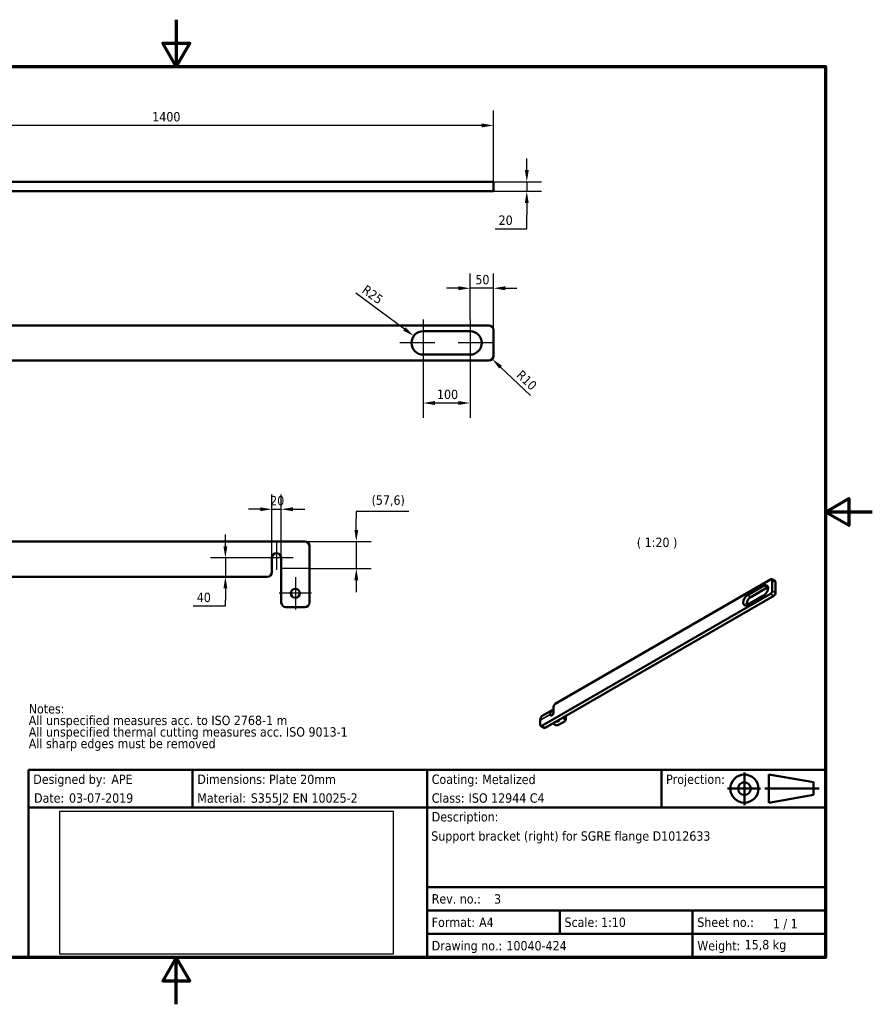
# Model space of a CAD drawing. Header units: millimetres. Extents: x 0 to 2970, y 0 to 2100.
import ezdxf
from ezdxf.enums import TextEntityAlignment as Align

# ---------------------------------------------------------------- set-up
doc = ezdxf.new("R2010")
doc.units = ezdxf.units.MM
doc.header["$LTSCALE"] = 10
doc.header["$XCLIPFRAME"] = 2
doc.linetypes.add('CHAIN', pattern=[0.35429999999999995, 0.2362, -0.0295, 0.0591, -0.0295])
for name, color, linetype, lineweight in [('Bend Centerline (ISO)', 7, 'CHAIN', 25), ('Border (ISO)', 7, 'Continuous', 70), ('Center Mark (ISO)', 7, 'Continuous', 25), ('Dimension (ISO)', 7, 'Continuous', 25), ('Symbol (ISO)', 7, 'Continuous', 25), ('Title (ISO)', 7, 'Continuous', 50), ('Visible (ISO)', 7, 'Continuous', 50), ('Visible Narrow (ISO)', 7, 'Continuous', 35)]:
    doc.layers.add(name, color=color, linetype=linetype, lineweight=lineweight)
doc.styles.add('Label Text (ISO)', font='tahoma.ttf')
doc.styles.add('Note Text (ISO)', font='tahoma.ttf')
doc.dimstyles.new('Default (ISO)', dxfattribs={"dimscale": 10, "dimtxt": 2, "dimasz": 2.5, "dimexe": 3.174999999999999, "dimexo": 0, "dimgap": 0.762, "dimtad": 1, "dimrnd": 1e-08, "dimzin": 0, "dimtxsty": 'Note Text (ISO)', "dimcen": 0.09, "dimdle": 10, "dimclrd": 256, "dimclre": 256, "dimclrt": 256, "dimazin": 0, "dimtfac": 1.752599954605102, "dimtmove": 0, "dimatfit": 3, "dimfxl": 1, "dimtolj": 1, "dimtzin": 0, "dimlwd": -1, "dimlwe": -1, "dimarcsym": 0})
picture_1 = doc.add_image_def('image1.bmp', size_in_pixel=(2119, 907))

# ---------------------------------------------------------------- blocks, each defined once
blk = doc.blocks.new('Borders Default Border')
at = {"layer": 'Border (ISO)', "flags": 128}
for points in [[(148.5000038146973, 210), (148.5000038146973, 200), (145.6132507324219, 205), (151.3867473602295, 205), (148.5000038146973, 200)], [(10, 10), (10, 200), (287.0000076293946, 200), (287.0000076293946, 10), (10, 10)], [(297.0000076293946, 105), (287.0000076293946, 105), (292.0000076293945, 107.8867530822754), (292.0000076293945, 102.1132469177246), (287.0000076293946, 105)], [(148.5000038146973, 0), (148.5000038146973, 10), (145.6132507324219, 5), (151.3867473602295, 5), (148.5000038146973, 10)]]:
    blk.add_lwpolyline(points, dxfattribs=at)
blk = doc.blocks.new('Title Blocks Advantis')
at = {"layer": 'Title (ISO)'}
for p, q in [((270.0713910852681, 149.9999999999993), (100.0713910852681, 149.9999999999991)), ((100.0713910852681, 149.9999999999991), (100.0713910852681, 109.999999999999)), ((135.0713910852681, 141.9999999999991), (135.0713910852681, 149.9999999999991)), ((185.0713910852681, 141.9999999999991), (185.0713910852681, 149.9999999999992)), ((235.0713910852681, 141.9999999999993), (235.0713910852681, 149.9999999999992)), ((270.0713910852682, 109.9999999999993), (270.0713910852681, 149.9999999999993)), ((257.9816193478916, 148.9999999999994), (267.51299677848, 147.3551583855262)), ((257.9816193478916, 148.9999999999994), (257.9816193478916, 142.9999999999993)), ((267.51299677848, 144.6448416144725), (267.51299677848, 147.3551583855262)), ((257.9816193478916, 142.9999999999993), (267.51299677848, 144.6448416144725)), ((100.0713910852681, 141.9999999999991), (270.0713910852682, 141.9999999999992)), ((185.0713910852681, 141.9999999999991), (185.0713910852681, 119.9999999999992)), ((185.0713910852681, 124.9999999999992), (270.0713910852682, 124.9999999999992)), ((185.0713910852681, 119.9999999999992), (270.0713910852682, 119.9999999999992)), ((185.0713910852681, 119.9999999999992), (185.0713910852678, 114.9999999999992)), ((213.4047244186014, 119.9999999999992), (213.4047244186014, 114.9999999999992)), ((241.7380577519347, 119.9999999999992), (241.7380577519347, 114.9999999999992)), ((185.0713910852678, 114.9999999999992), (241.7380577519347, 114.9999999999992)), ((185.0713910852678, 114.9999999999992), (185.071391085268, 109.9999999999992)), ((241.7380577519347, 114.9999999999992), (270.0713910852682, 114.9999999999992)), ((241.7380577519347, 114.9999999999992), (241.7380577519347, 109.9999999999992)), ((100.0713910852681, 109.999999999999), (270.0713910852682, 109.9999999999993))]:
    blk.add_line(p, q, dxfattribs=at)
at = {"layer": 'Title (ISO)', "linetype": 'Continuous'}
for p, q in [((252.7838411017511, 149.4294663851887), (252.7838411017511, 142.4911830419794)), ((249.1966405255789, 145.9999999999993), (256.2388680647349, 145.9999999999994)), ((268.7204546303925, 145.9999999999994), (257.1743591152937, 145.9999999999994))]:
    blk.add_line(p, q, dxfattribs=at)
at = {"layer": 'Title (ISO)'}
for radius in [3, 1.355158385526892]:
    blk.add_circle((252.7838411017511, 145.9999999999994), radius, dxfattribs=at)
at = {"layer": 'Title (ISO)', "style": 'Note Text (ISO)'}
for s, p in [('Designed by:', (101.0713910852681, 147.9999999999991)), ('Dimensions:', (136.0713910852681, 147.9999999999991)), ('Coating: ', (186.0713910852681, 147.9999999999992)), ('Projection:', (236.0713910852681, 147.9999999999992)), ('Date:', (101.2316671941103, 143.9999999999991)), ('Material: ', (136.0713910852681, 143.9999999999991)), ('Class: ', (186.0713910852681, 143.9999999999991)), ('Rev. no.:', (186.0713910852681, 122.4999999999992)), ('Format:', (186.0713910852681, 117.4999999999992)), ('Scale:', (214.4047244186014, 117.4999999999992)), ('Sheet no.:', (242.7380577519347, 117.4999999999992)), ('Drawing no.:', (186.0713910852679, 112.4999999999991)), ('Weight:', (242.7380577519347, 112.4999999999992))]:
    blk.add_text(s, height=2.000000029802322, dxfattribs=at).set_placement(p, align=Align.MIDDLE_LEFT)
blk.add_text('Description:', height=2.000000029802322, dxfattribs=at).set_placement((186.0713910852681, 140.9999999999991), align=Align.TOP_LEFT)
blk.add_text('1 / 1 ', height=2.000000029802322, rotation=359.8522914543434, dxfattribs=at).set_placement((258.8492999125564, 117.2078330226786), align=Align.MIDDLE_LEFT)
for tag, p in [('AUTHOR_001', (117.7208561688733, 146.9999999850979)), ('Dimensions_001', (151.3685703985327, 146.9758226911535)), ('Coating_001', (196.8685703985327, 146.9758226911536)), ('CREATION_DATE_001', (108.6866375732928, 142.999999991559)), ('Material_001', (147.4679659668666, 142.999999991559)), ('Class_001', (193.9464750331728, 142.999999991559)), ('TITLE_001', (185.9679659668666, 134.8965748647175)), ('REVISION_NUMBER_001', (199.3752301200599, 121.4682352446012)), ('Sheet_Size_001', (196.1763237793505, 116.499999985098)), ('Initial_View_Scale_001', (222.195369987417, 116.5006715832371)), ('PART_NUMBER_001', (202.0038147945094, 111.4999999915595))]:
    blk.add_attdef(tag, p, '', height=2.000000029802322, dxfattribs=at)
blk.add_attdef('MASS\\P1;_001', (252.8353120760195, 111.7398717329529), '', height=2.000000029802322, rotation=359.8522914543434, dxfattribs=at)
image = blk.add_image(picture_1, insert=(106.6989986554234, 110.7262153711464), size_in_units=(71.1280611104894, 30.44509269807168))
image.set_boundary_path([(-0.5, -0.5), (2118.5, 906.4999999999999)])
image.dxf.clipping = 0
blk = doc.blocks.new('*D6')
at = {"layer": 'Defpoints', "color": 0, "transparency": 16777216}
for p in [(761.7269514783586, 1874.535836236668), (761.7269514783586, 1754.153783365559), (2161.726951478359, 1754.153783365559)]:
    blk.add_point(p, dxfattribs=at)
at = {"layer": 'Dimension (ISO)', "transparency": 16777216}
for p, q in [((761.7269514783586, 1754.153783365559), (761.7269514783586, 1906.285836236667)), ((2161.726951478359, 1754.153783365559), (2161.726951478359, 1906.285836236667)), ((2136.726951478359, 1874.535836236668), (786.7269514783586, 1874.535836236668))]:
    blk.add_line(p, q, dxfattribs=at)
for points in [[(786.7269514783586, 1878.702502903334), (786.7269514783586, 1870.369169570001), (761.7269514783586, 1874.535836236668)], [(2136.726951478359, 1878.702502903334), (2136.726951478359, 1870.369169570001), (2161.726951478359, 1874.535836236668)]]:
    blk.add_solid(points, dxfattribs=at)
at = {"layer": 'Dimension (ISO)', "transparency": 16777216, "insert": (1433.768590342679, 1902.975177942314), "char_height": 20, "attachment_point": 1, "style": 'Note Text (ISO)'}
blk.add_mtext('\\A1;1400', dxfattribs=at)
blk = doc.blocks.new('*D13')
at = {"layer": 'Defpoints', "color": 0, "transparency": 16777216}
for p in [(2111.726951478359, 1527.212910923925), (2111.726951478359, 1460.580031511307), (2161.726951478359, 1438.080031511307)]:
    blk.add_point(p, dxfattribs=at)
at = {"layer": 'Dimension (ISO)', "transparency": 16777216}
for p, q in [((2111.726951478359, 1460.580031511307), (2111.726951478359, 1558.962910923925)), ((2161.726951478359, 1438.080031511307), (2161.726951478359, 1558.962910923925)), ((2086.726951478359, 1527.212910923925), (2061.726951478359, 1527.212910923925)), ((2161.726951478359, 1527.212910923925), (2111.726951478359, 1527.212910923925)), ((2186.726951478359, 1527.212910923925), (2211.726951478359, 1527.212910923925))]:
    blk.add_line(p, q, dxfattribs=at)
for points in [[(2086.726951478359, 1531.379577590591), (2086.726951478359, 1523.046244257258), (2111.726951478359, 1527.212910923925)], [(2186.726951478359, 1531.379577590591), (2186.726951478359, 1523.046244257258), (2161.726951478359, 1527.212910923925)]]:
    blk.add_solid(points, dxfattribs=at)
at = {"layer": 'Dimension (ISO)', "transparency": 16777216, "insert": (2123.100356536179, 1555.652252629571), "char_height": 20, "attachment_point": 1, "style": 'Note Text (ISO)'}
blk.add_mtext('\\A1;50', dxfattribs=at)
blk = doc.blocks.new('*D14')
at = {"layer": 'Defpoints', "color": 0, "transparency": 16777216}
for p in [(2011.726951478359, 1360.580031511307), (2111.726951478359, 1360.580031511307), (2011.726951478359, 1282.452330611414)]:
    blk.add_point(p, dxfattribs=at)
at = {"layer": 'Dimension (ISO)', "transparency": 16777216}
for p, q in [((2011.726951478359, 1360.580031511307), (2011.726951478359, 1250.702330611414)), ((2111.726951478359, 1360.580031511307), (2111.726951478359, 1250.702330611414)), ((2086.726951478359, 1282.452330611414), (2036.726951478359, 1282.452330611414))]:
    blk.add_line(p, q, dxfattribs=at)
for points in [[(2036.726951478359, 1286.618997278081), (2036.726951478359, 1278.285663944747), (2011.726951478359, 1282.452330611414)], [(2086.726951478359, 1286.618997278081), (2086.726951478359, 1278.285663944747), (2111.726951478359, 1282.452330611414)]]:
    blk.add_solid(points, dxfattribs=at)
at = {"layer": 'Dimension (ISO)', "transparency": 16777216, "insert": (2041.276985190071, 1310.89167231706), "char_height": 20, "attachment_point": 1, "style": 'Note Text (ISO)'}
blk.add_mtext('\\A1;100', dxfattribs=at)
blk = doc.blocks.new('*D15')
at = {"layer": 'Defpoints', "color": 0, "transparency": 16777216}
for p in [(1991.676436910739, 1425.512441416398), (2011.72695147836, 1410.580031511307)]:
    blk.add_point(p, dxfattribs=at)
at = {"layer": 'Dimension (ISO)', "transparency": 16777216}
blk.add_line((1868.22245054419, 1517.453499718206), (1971.625922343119, 1440.444851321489), dxfattribs=at)
blk.add_solid([(1974.114657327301, 1443.786603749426), (1969.137187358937, 1437.103098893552), (1991.676436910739, 1425.512441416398)], dxfattribs=at)
at = {"layer": 'Dimension (ISO)', "transparency": 16777216, "insert": (1891.328586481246, 1535.721811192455), "char_height": 20, "attachment_point": 1, "rotation": 323.32348930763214, "style": 'Note Text (ISO)'}
blk.add_mtext('\\A1;R25', dxfattribs=at)
blk = doc.blocks.new('*D16')
at = {"layer": 'Defpoints', "color": 0, "transparency": 16777216}
for p in [(2151.726951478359, 1754.153783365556), (2151.726951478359, 1734.153783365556), (2232.827919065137, 1734.153783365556)]:
    blk.add_point(p, dxfattribs=at)
at = {"layer": 'Dimension (ISO)', "transparency": 16777216}
for p, q in [((2232.827919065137, 1779.153783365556), (2232.827919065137, 1804.153783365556)), ((2151.726951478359, 1754.153783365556), (2264.577919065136, 1754.153783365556)), ((2232.827919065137, 1754.153783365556), (2232.827919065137, 1734.153783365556)), ((2151.726951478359, 1734.153783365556), (2264.577919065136, 1734.153783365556)), ((2232.827919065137, 1709.153783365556), (2232.827919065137, 1684.153783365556)), ((2232.827919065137, 1653.876959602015), (2232.827919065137, 1684.153783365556)), ((2165.1332516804, 1653.876959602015), (2232.827919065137, 1653.876959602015))]:
    blk.add_line(p, q, dxfattribs=at)
for points in [[(2228.66125239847, 1779.153783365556), (2236.994585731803, 1779.153783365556), (2232.827919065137, 1754.153783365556)], [(2228.66125239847, 1709.153783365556), (2236.994585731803, 1709.153783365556), (2232.827919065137, 1734.153783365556)]]:
    blk.add_solid(points, dxfattribs=at)
at = {"layer": 'Dimension (ISO)', "transparency": 16777216, "insert": (2172.7532516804, 1682.329733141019), "char_height": 20, "attachment_point": 1, "style": 'Note Text (ISO)'}
blk.add_mtext('\\A1;20', dxfattribs=at)
blk = doc.blocks.new('*D19')
at = {"layer": 'Defpoints', "color": 0, "transparency": 16777216}
for p in [(1759.108028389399, 986.9610821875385), (1769.108028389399, 929.341615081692), (1869.108028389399, 929.3416150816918)]:
    blk.add_point(p, dxfattribs=at)
at = {"layer": 'Dimension (ISO)', "transparency": 16777216}
for p, q in [((1980.885972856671, 1051.347168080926), (1869.108028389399, 1051.347168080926)), ((1869.108028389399, 1051.347168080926), (1869.108028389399, 1036.961082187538)), ((1869.108028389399, 1011.961082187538), (1869.108028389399, 1036.961082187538)), ((1759.108028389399, 986.9610821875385), (1900.858028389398, 986.9610821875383)), ((1869.108028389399, 986.9610821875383), (1869.108028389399, 929.3416150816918)), ((1769.108028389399, 929.341615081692), (1900.858028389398, 929.3416150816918)), ((1869.108028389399, 904.3416150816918), (1869.108028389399, 879.3416150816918))]:
    blk.add_line(p, q, dxfattribs=at)
for points in [[(1864.941361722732, 1011.961082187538), (1873.274695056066, 1011.961082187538), (1869.108028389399, 986.9610821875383)], [(1864.941361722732, 904.3416150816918), (1873.274695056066, 904.3416150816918), (1869.108028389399, 929.3416150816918)]]:
    blk.add_solid(points, dxfattribs=at)
at = {"layer": 'Dimension (ISO)', "transparency": 16777216, "insert": (1901.728028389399, 1085.401016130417), "char_height": 20, "attachment_point": 1, "style": 'Note Text (ISO)'}
blk.add_mtext('\\A1;(57,6)', dxfattribs=at)
blk = doc.blocks.new('*D20')
at = {"layer": 'Defpoints', "color": 0, "transparency": 16777216}
for p in [(1709.108028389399, 1055.859889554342), (1689.108028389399, 951.9610821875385), (1709.108028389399, 951.9610821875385)]:
    blk.add_point(p, dxfattribs=at)
at = {"layer": 'Dimension (ISO)', "transparency": 16777216}
for p, q in [((1689.108028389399, 951.9610821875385), (1689.108028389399, 1087.609889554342)), ((1709.108028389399, 951.9610821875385), (1709.108028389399, 1087.609889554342)), ((1664.108028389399, 1055.859889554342), (1639.108028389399, 1055.859889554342)), ((1689.108028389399, 1055.859889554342), (1709.108028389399, 1055.859889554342)), ((1734.108028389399, 1055.859889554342), (1759.108028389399, 1055.859889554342))]:
    blk.add_line(p, q, dxfattribs=at)
for points in [[(1664.108028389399, 1060.026556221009), (1664.108028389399, 1051.693222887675), (1689.108028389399, 1055.859889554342)], [(1734.108028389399, 1060.026556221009), (1734.108028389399, 1051.693222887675), (1709.108028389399, 1055.859889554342)]]:
    blk.add_solid(points, dxfattribs=at)
at = {"layer": 'Dimension (ISO)', "transparency": 16777216, "insert": (1685.380694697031, 1084.312663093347), "char_height": 20, "attachment_point": 1, "style": 'Note Text (ISO)'}
blk.add_mtext('\\A1;20', dxfattribs=at)
blk = doc.blocks.new('*D21')
at = {"layer": 'Defpoints', "color": 0, "transparency": 16777216}
for p in [(1699.108028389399, 951.9610821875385), (1589.799493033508, 911.9610821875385), (1609.980500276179, 911.9610821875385)]:
    blk.add_point(p, dxfattribs=at)
at = {"layer": 'Dimension (ISO)', "transparency": 16777216}
for p, q in [((1589.799493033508, 976.9610821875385), (1589.799493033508, 1001.961082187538)), ((1699.108028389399, 951.9610821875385), (1558.049493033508, 951.9610821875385)), ((1589.799493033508, 951.9610821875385), (1589.799493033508, 911.9610821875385)), ((1589.799493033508, 886.9610821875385), (1589.799493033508, 861.9610821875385)), ((1589.799493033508, 849.5193890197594), (1589.799493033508, 861.9610821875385)), ((1521.178029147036, 849.5193890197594), (1589.799493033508, 849.5193890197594))]:
    blk.add_line(p, q, dxfattribs=at)
for points in [[(1585.632826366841, 976.9610821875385), (1593.966159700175, 976.9610821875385), (1589.799493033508, 951.9610821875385)], [(1585.632826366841, 886.9610821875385), (1593.966159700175, 886.9610821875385), (1589.799493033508, 911.9610821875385)]]:
    blk.add_solid(points, dxfattribs=at)
at = {"layer": 'Dimension (ISO)', "transparency": 16777216, "insert": (1528.798029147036, 877.9587307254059), "char_height": 20, "attachment_point": 1, "style": 'Note Text (ISO)'}
blk.add_mtext('\\A1;40', dxfattribs=at)
blk = doc.blocks.new('*D22')
at = {"layer": 'Defpoints', "color": 0, "transparency": 16777216}
for p in [(2151.726951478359, 1383.080031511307), (2158.964440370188, 1376.179397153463)]:
    blk.add_point(p, dxfattribs=at)
at = {"layer": 'Dimension (ISO)', "transparency": 16777216}
blk.add_line((2240.64666472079, 1298.29890956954), (2177.05816259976, 1358.927811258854), dxfattribs=at)
blk.add_solid([(2179.933426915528, 1361.943431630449), (2174.182898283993, 1355.912190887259), (2158.964440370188, 1376.179397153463)], dxfattribs=at)
at = {"layer": 'Dimension (ISO)', "transparency": 16777216, "insert": (2222.938916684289, 1354.476973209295), "char_height": 20, "attachment_point": 1, "rotation": 316.36486943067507, "style": 'Note Text (ISO)'}
blk.add_mtext('\\A1;R10', dxfattribs=at)

msp = doc.modelspace()

# ---------------------------------------------------------------- linework, layer by layer
at = {"layer": 'Bend Centerline (ISO)'}
msp.add_line((1769.108028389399, 929.341615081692), (1709.108028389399, 929.341615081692), dxfattribs=at)
at = {"layer": 'Center Mark (ISO)', "linetype": 'Continuous'}
for p, q in [((2011.726951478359, 1460.580031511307), (2011.726951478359, 1360.580031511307)), ((2111.726951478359, 1460.580031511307), (2111.726951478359, 1360.580031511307)), ((2036.726951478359, 1410.580031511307), (1961.726951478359, 1410.580031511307)), ((2161.726951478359, 1410.580031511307), (2086.726951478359, 1410.580031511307)), ((1699.108028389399, 986.9610821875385), (1699.108028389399, 926.9610821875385)), ((1734.108028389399, 951.9610821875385), (1664.108028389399, 951.9610821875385)), ((1739.108028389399, 911.2221479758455), (1739.108028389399, 842.2221479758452)), ((1773.608028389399, 876.7221479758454), (1704.608028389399, 876.7221479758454))]:
    msp.add_line(p, q, dxfattribs=at)
at = {"layer": 'Visible (ISO)'}
for p, q in [((2151.726951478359, 1754.153783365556), (771.7269514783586, 1754.153783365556)), ((2151.726951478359, 1754.153783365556), (2161.726951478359, 1754.153783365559)), ((2161.726951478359, 1734.153783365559), (2161.726951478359, 1754.153783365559)), ((771.7269514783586, 1734.153783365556), (2151.726951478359, 1734.153783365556)), ((2161.726951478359, 1734.153783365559), (2151.726951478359, 1734.153783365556)), ((851.7269514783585, 1448.080031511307), (2151.726951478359, 1448.080031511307)), ((2011.726951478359, 1435.580031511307), (2111.726951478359, 1435.580031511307)), ((2161.726951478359, 1438.080031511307), (2161.726951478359, 1383.080031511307)), ((2151.726951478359, 1373.080031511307), (771.7269514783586, 1373.080031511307)), ((2111.726951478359, 1385.580031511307), (2011.726951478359, 1385.580031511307)), ((379.108028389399, 986.9610821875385), (1759.108028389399, 986.9610821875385)), ((1769.108028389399, 976.9610821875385), (1769.108028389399, 856.7221479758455)), ((1689.108028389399, 921.9610821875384), (1689.108028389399, 951.9610821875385)), ((1709.108028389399, 856.7221479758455), (1709.108028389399, 951.9610821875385)), ((1679.108028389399, 911.9610821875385), (379.108028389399, 911.9610821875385)), ((2293.462376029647, 640.7968832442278), (2753.081783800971, 906.1582720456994)), ((2755.581783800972, 906.4059161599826), (2762.652851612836, 902.3234332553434)), ((2756.617317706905, 904.1170305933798), (2756.617317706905, 881.6633746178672)), ((2703.584309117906, 872.4777880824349), (2738.939648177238, 892.8902026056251)), ((2746.010715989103, 888.8077197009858), (2710.65537692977, 868.3953051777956)), ((2763.688385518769, 900.0345476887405), (2763.688385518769, 877.580891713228)), ((2753.081783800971, 875.5396502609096), (2265.178104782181, 593.848329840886)), ((2272.249172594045, 589.7658469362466), (2760.152851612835, 871.4571673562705)), ((2738.939648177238, 872.4777880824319), (2703.584309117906, 852.0653735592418)), ((1759.108028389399, 846.7221479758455), (1719.108028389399, 846.7221479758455)), ((2289.926842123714, 634.6731588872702), (2289.926842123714, 622.4257101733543)), ((2286.997909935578, 627.4987695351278), (2265.784706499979, 615.2513208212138)), ((2314.675579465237, 608.1370200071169), (2309.372278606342, 611.1988821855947)), ((2316.140045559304, 606.0957785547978), (2316.140045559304, 614.2607443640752)), ((2261.642570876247, 606.0957785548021), (2261.642570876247, 595.8895712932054)), ((2262.67810478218, 593.6006857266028), (2269.749172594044, 589.5182028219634)), ((2293.462376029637, 595.8895712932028), (2288.159075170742, 598.9514334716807)), ((2300.533443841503, 595.8895712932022), (2314.675579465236, 604.0545371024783))]:
    msp.add_line(p, q, dxfattribs=at)
msp.add_circle((1739.108028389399, 876.7221479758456), 9.500000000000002, dxfattribs=at)
for centre, radius, start, end in [((2011.726951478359, 1410.580031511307), 25, 90, 270), ((2111.726951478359, 1410.580031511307), 25, 270, 90), ((2151.726951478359, 1438.080031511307), 9.999999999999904, 0, 90), ((2151.726951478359, 1383.080031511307), 9.99999999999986, 270, 0), ((1759.108028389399, 976.9610821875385), 9.999999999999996, 0, 90), ((1699.108028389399, 951.9610821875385), 10, 0, 180), ((1679.108028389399, 921.9610821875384), 10, 270, 0), ((1719.108028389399, 856.7221479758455), 10, 180, 270), ((1759.108028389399, 856.7221479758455), 9.999999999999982, 270, 0)]:
    msp.add_arc(centre, radius, start, end, dxfattribs=at)
for centre, major_axis, ratio, start_param, end_param in [((2753.081783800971, 902.0757891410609), (2.500000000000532, 4.33012701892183), 0.5773502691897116, 5.497787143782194, 7.068583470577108), ((2738.939648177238, 882.6839953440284), (6.250000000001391, 10.82531754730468), 0.5773502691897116, 3.926990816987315, 7.068583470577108), ((2746.010715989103, 878.6015124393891), (-6.250000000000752, -10.82531754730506), 0.5773502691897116, 3.742856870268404, 3.926990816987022), ((2760.152851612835, 897.9933062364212), (2.500000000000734, 4.330127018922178), 0.5773502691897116, 5.497787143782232, 6.283185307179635), ((2703.584309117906, 862.2715808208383), (-6.250000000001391, -10.82531754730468), 0.5773502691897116, 3.926990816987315, 7.068583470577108), ((2710.65537692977, 858.1890979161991), (-6.250000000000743, -10.82531754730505), 0.5773502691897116, 3.926990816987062, 5.681921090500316), ((2753.081783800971, 879.6221331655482), (-2.50000000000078, -4.330127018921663), 0.5773502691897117, 0.7853981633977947, 2.356194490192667), ((2760.152851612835, 875.5396502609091), (2.500000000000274, 4.33012701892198), 0.5773502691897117, 3.926990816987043, 5.497787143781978), ((2293.462376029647, 636.7144003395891), (2.500000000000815, 4.330127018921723), 0.5773502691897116, 0.7853981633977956, 2.35619449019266), ((2275.784706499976, 597.9308127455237), (-9.999999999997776, 17.32050807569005), 0.57735026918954, 0, 0.7853981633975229), ((2296.997909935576, 610.1782614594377), (-9.99999999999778, 17.32050807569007), 0.5773502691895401, 6.021385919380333, 7.068583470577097), ((2286.39130821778, 620.3844687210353), (-2.500000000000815, -4.330127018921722), 0.5773502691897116, 5.497787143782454, 8.639379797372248), ((2311.140045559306, 614.2607443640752), (4.999999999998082, -1.095e-13), 0.5773502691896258, 1.75e-13, 0.2617993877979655), ((2265.178104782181, 597.9308127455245), (-2.500000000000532, -4.33012701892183), 0.5773502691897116, 5.497787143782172, 7.068583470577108), ((2272.249172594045, 593.8483298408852), (-2.500000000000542, -4.330127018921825), 0.5773502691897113, 0, 0.7853981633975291), ((2296.997909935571, 597.9308127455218), (-4.999999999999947, 2.989e-13), 0.5773502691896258, 0.7853981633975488, 2.356194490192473), ((2296.997909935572, 606.0957785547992), (4.750000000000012, -1e-16), 0.5773502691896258, 4.481252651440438, 6.514321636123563), ((2311.140045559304, 606.0957785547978), (4.99999999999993, -7e-16), 0.5773502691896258, 5.497787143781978, 7.06858347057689)]:
    msp.add_ellipse(centre, major_axis=major_axis, ratio=ratio, start_param=start_param, end_param=end_param, dxfattribs=at)
at = {"layer": 'Visible Narrow (ISO)'}
for p, q in [((2756.617317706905, 904.1170305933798), (2763.688385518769, 900.0345476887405)), ((2738.939648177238, 892.8902026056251), (2746.010715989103, 888.8077197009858)), ((2703.584309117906, 872.4777880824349), (2710.65537692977, 868.3953051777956)), ((2753.081783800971, 875.5396502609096), (2760.152851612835, 871.4571673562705)), ((2763.688385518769, 877.580891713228), (2756.617317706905, 881.6633746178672)), ((2282.855774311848, 618.3432272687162), (2261.642570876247, 606.0957785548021)), ((2286.39130821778, 616.3019858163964), (2282.855774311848, 618.3432272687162)), ((2314.675579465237, 614.2607443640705), (2314.675579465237, 608.1370200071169)), ((2272.249172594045, 589.7658469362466), (2265.178104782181, 593.848329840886))]:
    msp.add_line(p, q, dxfattribs=at)

# ---------------------------------------------------------------- block references
at = {"xscale": 10, "yscale": 10, "zscale": 10}
msp.add_blockref('Borders Default Border', (0, 0), dxfattribs=at)
msp.add_blockref('Title Blocks Advantis', (169.2860891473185, -999.9999999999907), dxfattribs=at).add_auto_attribs({'TITLE_001': 'Support bracket (right) for SGRE flange D1012633', 'PART_NUMBER_001': '10040-424', 'AUTHOR_001': 'APE', 'CREATION_DATE_001': '03-07-2019', 'REVISION_NUMBER_001': '3', 'Sheet_Size_001': 'A4', 'MASS\\P1;_001': '15,8 kg', 'Initial_View_Scale_001': '1:10', 'Dimensions_001': 'Plate 20mm', 'Material_001': 'S355J2 EN 10025-2', 'Coating_001': 'Metalized', 'Class_001': 'ISO 12944 C4'})

# ---------------------------------------------------------------- texts
at = {"layer": 'Symbol (ISO)', "insert": (2467.590289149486, 971.640143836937), "char_height": 20.00000029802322, "attachment_point": 7, "style": 'Label Text (ISO)'}
msp.add_mtext('( 1:20 )', dxfattribs=at)
at = {"layer": 'Symbol (ISO)', "insert": (1170.321737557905, 640.3230208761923), "char_height": 20.00000029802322, "width": 696.0129737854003, "attachment_point": 1, "line_spacing_factor": 0.7409130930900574, "style": 'Note Text (ISO)'}
msp.add_mtext('{\\fTahoma|b0|i0;Notes:\\P\\fTahoma|b0|i0;All unspecified measures acc. to ISO 2768-1 m\\P\\fTahoma|b0|i0;All unspecified thermal cutting measures acc. ISO 9013-1\\P\\fTahoma|b0|i0;All sharp edges must be removed\\P}', dxfattribs=at)

# ---------------------------------------------------------------- dimensions: what is measured, and where the dimension line sits
at = {"layer": 'Dimension (ISO)'}
for base, p1, p2, angle, override, picture, middle in [((761.7269514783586, 1874.535836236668), (2161.726951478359, 1754.153783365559), (761.7269514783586, 1754.153783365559), 180, {"dimgap": 0.762, "dimdec": 0, "dimtol": 0, "dimlim": 0, "dimtp": 0, "dimtm": 0, "dimtdec": 0, "dimtofl": 0, "dimatfit": 1}, '*D6', (1461.726951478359, 1874.535836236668)), ((2232.827919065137, 1734.153783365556), (2151.726951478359, 1754.153783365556), (2151.726951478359, 1734.153783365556), 90, {"dimgap": 0.762, "dimtih": 1, "dimtoh": 1, "dimdec": 0, "dimtol": 0, "dimlim": 0, "dimtp": 0, "dimtm": 0, "dimtdec": 0, "dimtofl": 1, "dimtmove": 1, "dimatfit": 1}, '*D16', (2231.25229125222, 1653.876959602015)), ((2111.726951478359, 1527.212910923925), (2161.726951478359, 1438.080031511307), (2111.726951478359, 1460.580031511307), 180, {"dimgap": 0.762, "dimdec": 0, "dimtol": 0, "dimlim": 0, "dimtp": 0, "dimtm": 0, "dimtdec": 0, "dimtofl": 1, "dimatfit": 1}, '*D13', (2136.726951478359, 1527.212910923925)), ((2011.726951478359, 1282.452330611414), (2111.726951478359, 1360.580031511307), (2011.726951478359, 1360.580031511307), 180, {"dimgap": 0.762, "dimdec": 0, "dimtol": 0, "dimlim": 0, "dimtp": 0, "dimtm": 0, "dimtdec": 0, "dimtofl": 0, "dimatfit": 1}, '*D14', (2061.726951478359, 1282.452330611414)), ((1589.799493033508, 911.9610821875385), (1699.108028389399, 951.9610821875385), (1609.980500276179, 911.9610821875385), 90, {"dimgap": 0.762, "dimtih": 1, "dimtoh": 1, "dimdec": 0, "dimse2": 1, "dimtol": 0, "dimlim": 0, "dimtp": 0, "dimtm": 0, "dimtdec": 0, "dimtofl": 1, "dimtmove": 1, "dimatfit": 1}, '*D21', (1588.360614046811, 849.5193890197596))]:
    dim = msp.add_linear_dim(base=base, p1=p1, p2=p2, angle=angle, dimstyle='Default (ISO)', override=override, dxfattribs=at)
    dim.commit()
    dim.dimension.update_dxf_attribs({"geometry": picture, "text_midpoint": middle, "dimtype": 160})
for center, mpoint, picture, middle in [((2011.72695147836, 1410.580031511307), (1991.676436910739, 1425.512441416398), '*D15', (1891.833947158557, 1499.869085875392)), ((2151.726951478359, 1383.080031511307), (2158.964440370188, 1376.179397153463), '*D22', (2219.222832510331, 1318.725612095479))]:
    dim = msp.add_radius_dim(center=center, mpoint=mpoint, dimstyle='Default (ISO)', override={"dimgap": 0.762, "dimdec": 0, "dimcen": 0, "dimtol": 0, "dimlim": 0, "dimtp": 0, "dimtm": 0, "dimtdec": 0, "dimtofl": 0}, dxfattribs=at)
    dim.commit()
    dim.dimension.update_dxf_attribs({"geometry": picture, "text_midpoint": middle, "dimtype": 164})
dim = msp.add_linear_dim(base=(1709.108028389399, 1055.859889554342), p1=(1689.108028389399, 951.9610821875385), p2=(1709.108028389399, 951.9610821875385), dimstyle='Default (ISO)', override={"dimgap": 0.762, "dimdec": 0, "dimtol": 0, "dimlim": 0, "dimtp": 0, "dimtm": 0, "dimtdec": 0, "dimtofl": 1, "dimatfit": 1}, dxfattribs=at)
dim.commit()
dim.dimension.update_dxf_attribs({"geometry": '*D20', "text_midpoint": (1699.108028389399, 1055.859889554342), "dimtype": 160})
dim = msp.add_linear_dim(base=(1869.108028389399, 929.3416150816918), p1=(1759.108028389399, 986.9610821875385), p2=(1769.108028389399, 929.341615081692), angle=270, text='(<>)', dimstyle='Default (ISO)', override={"dimgap": 0.762, "dimtih": 1, "dimtoh": 1, "dimdec": 1, "dimtol": 0, "dimlim": 0, "dimtp": 0, "dimtm": 0, "dimtdec": 1, "dimtofl": 1, "dimtmove": 1, "dimatfit": 1}, dxfattribs=at)
dim.commit()
dim.dimension.update_dxf_attribs({"geometry": '*D19', "text_midpoint": (1870.734602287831, 1051.347168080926), "dimtype": 160})

doc.saveas('drawing.dxf')
